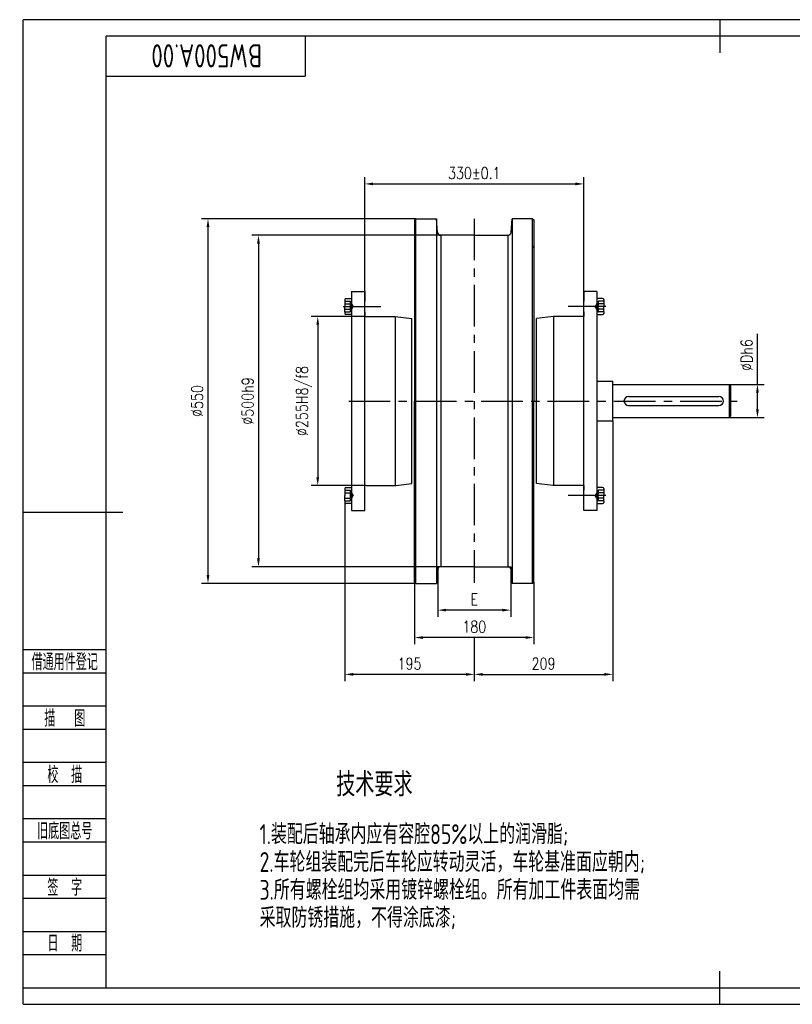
# Model space of a CAD drawing. Header units: millimetres. Extents: x -130 to 1975, y -25 to 1460.
# Tile 1 of 9: x -130 to 1034, y -25 to 1460. Entities that reach past the tile are written whole.
import ezdxf
from ezdxf.enums import TextEntityAlignment as Align

# ---------------------------------------------------------------- set-up
doc = ezdxf.new("R2010")
doc.units = ezdxf.units.MM
doc.header["$LTSCALE"] = 50
for name, pattern in [('CENTER', [2, 1.25, -0.25, 0.25, -0.25]), ('DASHED', [0.75, 0.5, -0.25]), ('PHANTOM', [2.5, 1.25, -0.25, 0.25, -0.25, 0.25, -0.25])]:
    doc.linetypes.add(name, pattern=pattern)
for name, color, linetype in [('1轮廓实线层', 7, 'Continuous'), ('2细线层', 4, 'Continuous'), ('3中心线层', 1, 'CENTER'), ('4虚线层', 6, 'DASHED'), ('6文字层', 3, 'Continuous'), ('7标注层', 4, 'Continuous'), ('9双点划线层', 6, 'PHANTOM'), ('图框层', 7, 'Continuous')]:
    doc.layers.add(name, color=color, linetype=linetype)
doc.styles.add('PC_TEXTSTYLE', font='isocp.shx', dxfattribs={"width": 0.8, "bigfont": 'hzfs.shx'})
doc.styles.add('TH_GBDIM', font='romans.shx', dxfattribs={"width": 0.8, "bigfont": 'gbcbig.shx'})
doc.dimstyles.new('TH_GBDIM', dxfattribs={"dimscale": 5, "dimtxt": 3.5, "dimasz": 2.5, "dimexe": 2, "dimexo": 0, "dimgap": 1.5, "dimtad": 1, "dimdec": 0, "dimzin": 12, "dimdsep": 46, "dimtxsty": 'TH_GBDIM', "dimcen": 2.5, "dimclrd": 130, "dimclre": 130, "dimclrt": 3, "dimadec": 0, "dimazin": 0, "dimtfac": 0.714286, "dimtdec": 0, "dimtmove": 0, "dimatfit": 3, "dimfxl": 1, "dimtzin": 0, "dimlwd": -1, "dimlwe": -1, "dimarcsym": 0})

# ---------------------------------------------------------------- blocks, each defined once
blk = doc.blocks.new('*D11')
at = {"layer": '1轮廓实线层', "color": 130}
for p, q in [((390, 1012.4), (309, 1012.4)), ((319, 999.9), (319, 769.9)), ((392, 757.4), (309, 757.4))]:
    blk.add_line(p, q, dxfattribs=at)
for points in [[(316.9, 999.9), (321.1, 999.9), (319, 1012.4)], [(316.9, 769.9), (321.1, 769.9), (319, 757.4)]]:
    blk.add_solid(points, dxfattribs=at)
at = {"layer": 'Defpoints', "color": 0}
for p in [(390, 1012.4), (319, 757.4), (392, 757.4)]:
    blk.add_point(p, dxfattribs=at)
at = {"layer": '1轮廓实线层', "color": 3, "insert": (298.2, 884.9), "char_height": 17.5, "attachment_point": 5, "rotation": 90, "style": 'TH_GBDIM'}
blk.add_mtext('{%%c255}{}{H8/f8}', dxfattribs=at)
blk = doc.blocks.new('*D12')
at = {"layer": '1轮廓实线层', "color": 130}
for p, q in [((504.5, 1134.9), (219.6, 1134.9)), ((229.6, 1122.4), (229.6, 647.4)), ((500, 634.9), (219.6, 634.9))]:
    blk.add_line(p, q, dxfattribs=at)
for points in [[(227.5, 1122.4), (231.7, 1122.4), (229.6, 1134.9)], [(227.5, 647.4), (231.7, 647.4), (229.6, 634.9)]]:
    blk.add_solid(points, dxfattribs=at)
at = {"layer": 'Defpoints', "color": 0}
for p in [(504.5, 1134.9), (229.6, 634.9), (500, 634.9)]:
    blk.add_point(p, dxfattribs=at)
at = {"layer": '1轮廓实线层', "color": 3, "insert": (213.3, 884.9), "char_height": 17.5, "attachment_point": 5, "rotation": 90, "style": 'TH_GBDIM'}
blk.add_mtext('{%%c500}{}{h9}', dxfattribs=at)
blk = doc.blocks.new('*D13')
at = {"layer": '1轮廓实线层', "color": 130}
for p, q in [((467, 1159.9), (143.5, 1159.9)), ((153.5, 1147.4), (153.5, 622.4)), ((467, 609.9), (143.5, 609.9))]:
    blk.add_line(p, q, dxfattribs=at)
for points in [[(151.4, 1147.4), (155.6, 1147.4), (153.5, 1159.9)], [(151.4, 622.4), (155.6, 622.4), (153.5, 609.9)]]:
    blk.add_solid(points, dxfattribs=at)
at = {"layer": 'Defpoints', "color": 0}
for p in [(467, 1159.9), (153.5, 609.9), (467, 609.9)]:
    blk.add_point(p, dxfattribs=at)
at = {"layer": '1轮廓实线层', "color": 3, "insert": (137.2, 884.9), "char_height": 17.5, "attachment_point": 5, "rotation": 90, "style": 'TH_GBDIM'}
blk.add_mtext('{%%c550}{}{}', dxfattribs=at)
blk = doc.blocks.new('*D14')
at = {"layer": '1轮廓实线层', "color": 130}
for p, q in [((500, 634.9), (500, 559.5)), ((610, 634.9), (610, 559.5)), ((597.5, 569.5), (512.5, 569.5))]:
    blk.add_line(p, q, dxfattribs=at)
for points in [[(512.5, 571.6), (512.5, 567.5), (500, 569.5)], [(597.5, 571.6), (597.5, 567.5), (610, 569.5)]]:
    blk.add_solid(points, dxfattribs=at)
at = {"layer": 'Defpoints', "color": 0}
for p in [(500, 634.9), (610, 634.9), (500, 569.5)]:
    blk.add_point(p, dxfattribs=at)
at = {"layer": '1轮廓实线层', "color": 3, "insert": (555, 585.8), "char_height": 17.5, "attachment_point": 5, "style": 'TH_GBDIM'}
blk.add_mtext('{E}{}{}', dxfattribs=at)
blk = doc.blocks.new('*D15')
at = {"layer": '1轮廓实线层', "color": 130}
for p, q in [((465, 611.9), (465, 518.2)), ((645, 611.9), (645, 518.2)), ((632.5, 528.2), (477.5, 528.2))]:
    blk.add_line(p, q, dxfattribs=at)
for points in [[(477.5, 530.2), (477.5, 526.1), (465, 528.2)], [(632.5, 530.2), (632.5, 526.1), (645, 528.2)]]:
    blk.add_solid(points, dxfattribs=at)
at = {"layer": 'Defpoints', "color": 0}
for p in [(465, 611.9), (645, 611.9), (465, 528.2)]:
    blk.add_point(p, dxfattribs=at)
at = {"layer": '1轮廓实线层', "color": 3, "insert": (555, 544.4), "char_height": 17.5, "attachment_point": 5, "style": 'TH_GBDIM'}
blk.add_mtext('180', dxfattribs=at)
blk = doc.blocks.new('*D16')
at = {"layer": '1轮廓实线层', "color": 130}
for p, q in [((763.8, 854.9), (763.8, 462.6)), ((555, 528.2), (555, 462.6)), ((567.5, 472.6), (751.3, 472.6))]:
    blk.add_line(p, q, dxfattribs=at)
for points in [[(567.5, 474.7), (567.5, 470.5), (555, 472.6)], [(751.3, 474.7), (751.3, 470.5), (763.8, 472.6)]]:
    blk.add_solid(points, dxfattribs=at)
at = {"layer": 'Defpoints', "color": 0}
for p in [(763.8, 854.9), (555, 528.2), (763.8, 472.6)]:
    blk.add_point(p, dxfattribs=at)
at = {"layer": '1轮廓实线层', "color": 3, "insert": (659.4, 488.8), "char_height": 17.5, "attachment_point": 5, "style": 'TH_GBDIM'}
blk.add_mtext('209', dxfattribs=at)
blk = doc.blocks.new('*D17')
at = {"layer": '1轮廓实线层', "color": 130}
for p, q in [((359.9, 732), (359.9, 462.6)), ((555, 528.2), (555, 462.6)), ((542.5, 472.6), (372.4, 472.6))]:
    blk.add_line(p, q, dxfattribs=at)
for points in [[(372.4, 474.7), (372.4, 470.5), (359.9, 472.6)], [(542.5, 474.7), (542.5, 470.5), (555, 472.6)]]:
    blk.add_solid(points, dxfattribs=at)
at = {"layer": 'Defpoints', "color": 0}
for p in [(359.9, 732), (555, 528.2), (359.9, 472.6)]:
    blk.add_point(p, dxfattribs=at)
at = {"layer": '1轮廓实线层', "color": 3, "insert": (457.4, 488.8), "char_height": 17.5, "attachment_point": 5, "style": 'TH_GBDIM'}
blk.add_mtext('195', dxfattribs=at)
blk = doc.blocks.new('*D19')
at = {"layer": '1轮廓实线层', "color": 130}
for p, q in [((981.9, 909.9), (981.9, 986)), ((939.3, 909.9), (991.9, 909.9)), ((981.9, 872.4), (981.9, 897.4)), ((939.3, 859.9), (991.9, 859.9))]:
    blk.add_line(p, q, dxfattribs=at)
for points in [[(979.8, 897.4), (984, 897.4), (981.9, 909.9)], [(979.8, 872.4), (984, 872.4), (981.9, 859.9)]]:
    blk.add_solid(points, dxfattribs=at)
at = {"layer": 'Defpoints', "color": 0}
for p in [(939.3, 909.9), (981.9, 909.9), (939.3, 859.9)]:
    blk.add_point(p, dxfattribs=at)
at = {"layer": '1轮廓实线层', "color": 3, "insert": (965.6, 954.2), "char_height": 17.5, "attachment_point": 5, "rotation": 90, "style": 'TH_GBDIM'}
blk.add_mtext('{%%cD}{}{h6}', dxfattribs=at)
blk = doc.blocks.new('*D20')
at = {"layer": '1轮廓实线层', "color": 130}
for p, q in [((390, 1049.9), (390, 1222.3)), ((720, 1049.9), (720, 1222.3)), ((402.5, 1212.3), (707.5, 1212.3))]:
    blk.add_line(p, q, dxfattribs=at)
for points in [[(402.5, 1214.4), (402.5, 1210.2), (390, 1212.3)], [(707.5, 1214.4), (707.5, 1210.2), (720, 1212.3)]]:
    blk.add_solid(points, dxfattribs=at)
at = {"layer": 'Defpoints', "color": 0}
for p in [(720, 1212.3), (390, 1049.9), (720, 1049.9)]:
    blk.add_point(p, dxfattribs=at)
at = {"layer": '1轮廓实线层', "color": 3, "insert": (555, 1228.6), "char_height": 17.5, "attachment_point": 5, "style": 'TH_GBDIM'}
blk.add_mtext('{330}{}{%%p0.1}', dxfattribs=at)
blk = doc.blocks.new('PC_FJL_BLOCK')
at = {"layer": '2细线层'}
for p, q in [((-25, 102), (0, 102)), ((-25, 95), (0, 95)), ((-25, 85), (0, 85)), ((-25, 78), (0, 78)), ((-25, 68), (0, 68)), ((-25, 61), (0, 61)), ((-25, 51), (0, 51)), ((-25, 44), (0, 44)), ((-25, 34), (0, 34)), ((-25, 27), (0, 27)), ((-25, 17), (0, 17)), ((-25, 10), (0, 10)), ((-25, 0), (0, 0))]:
    blk.add_line(p, q, dxfattribs=at)
at = {"layer": '6文字层', "color": 3, "style": 'PC_TEXTSTYLE'}
for s, width, p in [('借通用件登记', 0.667, (-12.5, 98.5)), ('描   图', 0.6667, (-12.5, 81.5)), ('校  描', 0.667, (-12.5, 64.5)), ('旧底图总号', 0.667, (-12.5, 47.5)), ('签  字', 0.667, (-12.5, 30.5)), ('日  期', 0.667, (-12.49, 13.6))]:
    blk.add_text(s, height=5, dxfattribs=dict(at, width=width)).set_placement(p, align=Align.MIDDLE)
at = {"layer": '6文字层', "style": 'PC_TEXTSTYLE'}
for tag, width, p, p2 in [('借通用件登记', 0.671328, (-23.44, 86.36), (-1.25, 86.36)), ('描图', 2.120922, (-23.44, 69.36), (-1.25, 69.36)), ('校图', 2.149976, (-23.75, 52.06), (-1.25, 52.06)), ('旧底图总号', 0.761452, (-22.84, 35.67), (-1.86, 35.67)), ('签字', 2.026939, (-23.14, 18.37), (-1.56, 18.37)), ('日期', 1.89999, (-22.84, 1.37), (-2.17, 1.37))]:
    blk.add_attdef(tag, text='', height=5, dxfattribs=dict(at, width=width)).set_placement(p, p2, align=Align.FIT)
blk = doc.blocks.new('PC_TYDH_BLOCK')
at = {"layer": '2细线层', "linetype": 'Continuous'}
for p in [(60, 0), (0, -12)]:
    blk.add_line(p, (60, -12), dxfattribs=at)
at = {"layer": '6文字层', "style": 'PC_TEXTSTYLE', "width": 1.815486}
blk.add_attdef('图样代号', text='', height=7, rotation=180, dxfattribs=at).set_placement((58.24, -2.4), (2.35, -2.4), align=Align.FIT)

msp = doc.modelspace()

# ---------------------------------------------------------------- linework, layer by layer
for p, q in [((467, 1159.9), (465, 1157.9)), ((467, 1159.9), (497.8, 1159.9)), ((499.6, 1139.4), (497.8, 1159.9)), ((610.4, 1139.4), (612.2, 1159.9)), ((643, 1159.9), (612.2, 1159.9)), ((643, 1159.9), (645, 1157.9)), ((465, 1157.9), (465, 1101.9)), ((645, 1157.9), (645, 1101.9)), ((555, 1134.9), (504.5, 1134.9)), ((555, 1134.9), (605.4, 1134.9)), ((643.5, 1117.4), (645, 1118.7)), ((643.5, 1117.4), (645, 1116)), ((465, 1101.9), (465, 884.9)), ((645, 1101.9), (645, 884.9)), ((370, 1049.9), (390, 1049.9)), ((390, 719.9), (390, 1050)), ((390, 1049.9), (390, 1035.4)), ((740, 1049.9), (720, 1049.9)), ((720, 1049.9), (720, 1035.4)), ((390, 1019.4), (390, 1012.4)), ((435.7, 1012.4), (461, 1009.1)), ((674.2, 1012.4), (649, 1009.1)), ((720, 1019.4), (720, 1012.4)), ((461, 884.9), (461, 1009.1)), ((649, 884.9), (649, 1009.1)), ((740, 914.9), (763.8, 914.9)), ((763.8, 909.9), (939.3, 909.9)), ((939.3, 909.9), (941.3, 907.9)), ((939.3, 909.9), (939.3, 859.9)), ((941.3, 907.9), (941.3, 862)), ((787.7, 891.9), (923.7, 891.9)), ((461, 760.5), (461, 884.9)), ((465, 667.9), (465, 884.9)), ((645, 667.9), (645, 884.9)), ((649, 760.5), (649, 884.9)), ((787.7, 877.9), (923.7, 877.9)), ((941.3, 862), (939.3, 859.9)), ((740, 854.9), (763.8, 854.9)), ((763.8, 859.9), (939.3, 859.9)), ((436.7, 757.4), (461, 760.5)), ((673.2, 757.4), (649, 760.5)), ((720, 750.4), (720, 757.4)), ((720, 719.9), (720, 734.4)), ((370, 719.9), (390, 719.9)), ((740, 719.9), (720, 719.9)), ((465, 611.9), (465, 667.9)), ((643.5, 652.4), (645, 653.7)), ((645, 611.9), (645, 667.9)), ((643.5, 652.4), (645, 651)), ((500, 634.9), (497.8, 609.9)), ((555, 634.9), (500, 634.9)), ((555, 634.9), (610, 634.9)), ((610, 634.9), (612.2, 609.9)), ((467, 609.9), (465, 611.9)), ((467, 609.9), (497.8, 609.9)), ((643, 609.9), (612.2, 609.9)), ((643, 609.9), (645, 611.9))]:
    msp.add_line(p, q)
for centre, radius, start, end in [((504.5, 1139.9), 5, 185, 270), ((605.4, 1139.9), 5, 270, 355), ((787.7, 884.9), 7, 90, 270), ((923.7, 884.9), 7, 270, 90), ((504.5, 629.9), 5, 90, 174), ((605.5, 629.9), 5, 6, 90)]:
    msp.add_arc(centre, radius, start, end)
at = {"layer": '1轮廓实线层'}
for p, q in [((925, 1460), (925, 1410)), ((467, 609.9), (467, 1159.9)), ((497.8, 1159.9), (497.8, 609.9)), ((612.2, 1159.9), (612.2, 609.9)), ((643, 609.9), (643, 1159.9)), ((643, 609.9), (643, 1159.9)), ((504.5, 1134.9), (504.5, 634.9)), ((605.4, 1134.9), (605.4, 634.9)), ((370, 1049.9), (370, 884.9)), ((720, 719.9), (720, 1049.9)), ((740, 1049.9), (740, 884.9)), ((359.9, 1037.8), (359.9, 1027.4)), ((359.9, 1019.4), (359.9, 1027.4)), ((361.5, 1039.4), (370, 1039.4)), ((748.5, 1039.4), (740, 1039.4)), ((750.1, 1037.8), (750.1, 1027.4)), ((750.1, 1019.4), (750.1, 1027.4)), ((359.9, 1019.4), (359.9, 1017)), ((370, 1015.4), (361.5, 1015.4)), ((390, 1012.4), (435.7, 1012.4)), ((435.7, 1012.4), (435.7, 757.4)), ((720, 1012.4), (674.2, 1012.4)), ((674.2, 1012.4), (674.2, 757.4)), ((740, 1015.4), (748.5, 1015.4)), ((750.1, 1019.4), (750.1, 1017)), ((763.8, 854.9), (763.8, 914.9)), ((370, 884.9), (370, 719.9)), ((740, 884.9), (740, 719.9)), ((392, 757.4), (436.7, 757.4)), ((720, 757.4), (673.2, 757.4)), ((359.9, 752.8), (359.9, 742.4)), ((361.5, 754.4), (370, 754.4)), ((748.5, 754.4), (740, 754.4)), ((750.1, 752.8), (750.1, 742.4)), ((359.9, 734.4), (359.9, 742.4)), ((359.9, 734.4), (359.9, 732)), ((370, 730.4), (361.5, 730.4)), ((740, 730.4), (748.5, 730.4)), ((750.1, 734.4), (750.1, 742.4)), ((750.1, 734.4), (750.1, 732)), ((-125, 717.5), (25, 717.5)), ((925, -25), (925, 25))]:
    msp.add_line(p, q, dxfattribs=at)
for centre, start, end in [((361.5, 1037.8), 90, 180), ((748.5, 1037.8), 360, 90), ((361.5, 1017), 180, 270), ((748.5, 1017), 270, 360), ((361.5, 752.8), 90, 180), ((748.5, 752.8), 360, 90), ((361.5, 732), 180, 270), ((748.5, 732), 270, 360)]:
    msp.add_arc(centre, 1.6, start, end, dxfattribs=at)
at = {"layer": '2细线层'}
for p, q in [((-125, -25), (-125, 1460)), ((1975, 1460), (-125, 1460)), ((-125, -25), (1975, -25))]:
    msp.add_line(p, q, dxfattribs=at)
at = {"layer": '3中心线层'}
for p, q in [((555, 1159.9), (555, 610.6)), ((357.5, 1027.4), (414.1, 1027.4)), ((753.3, 1027.4), (696.6, 1027.4)), ((365.6, 884.9), (951.5, 884.9)), ((753.3, 742.4), (696.6, 742.4))]:
    msp.add_line(p, q, dxfattribs=at)
at = {"layer": '4虚线层'}
for p, q in [((359.9, 1035.4), (367.9, 1035.4)), ((359.9, 1031.4), (367.9, 1031.4)), ((367.9, 1035.4), (372.5, 1027.4)), ((367.9, 1019.4), (372.5, 1027.4)), ((742.1, 1035.4), (737.4, 1027.4)), ((742.1, 1019.4), (737.4, 1027.4)), ((750.1, 1035.4), (742.1, 1035.4)), ((750.1, 1031.4), (742.1, 1031.4)), ((359.9, 1023.4), (367.9, 1023.4)), ((359.9, 1019.4), (367.9, 1019.4)), ((750.1, 1023.4), (742.1, 1023.4)), ((750.1, 1019.4), (742.1, 1019.4)), ((359.9, 750.4), (367.9, 750.4)), ((359.9, 746.4), (367.9, 746.4)), ((367.9, 750.4), (372.5, 742.4)), ((742.1, 750.4), (737.4, 742.4)), ((750.1, 750.4), (742.1, 750.4)), ((750.1, 746.4), (742.1, 746.4)), ((359.9, 738.4), (367.9, 738.4)), ((359.9, 734.4), (367.9, 734.4)), ((367.9, 734.4), (372.5, 742.4)), ((742.1, 734.4), (737.4, 742.4)), ((750.1, 738.4), (742.1, 738.4)), ((750.1, 734.4), (742.1, 734.4))]:
    msp.add_line(p, q, dxfattribs=at)
for centre, radius, start, end in [((364.4, 1033.4), 4, 330, 30), ((355.3, 1027.4), 13.2, 342.3603, 17.6397), ((754.6, 1027.4), 13.2, 162.3603, 197.6397), ((745.5, 1033.4), 4, 150, 210), ((364.4, 1021.4), 4, 330, 30), ((745.5, 1021.4), 4, 150, 210), ((364.4, 748.4), 4, 330, 30), ((355.3, 742.4), 13.2, 342.3603, 17.6397), ((754.6, 742.4), 13.2, 162.3603, 197.6397), ((745.5, 748.4), 4, 150, 210), ((364.4, 736.4), 4, 330, 30), ((745.5, 736.4), 4, 150, 210)]:
    msp.add_arc(centre, radius, start, end, dxfattribs=at)
at = {"layer": '7标注层'}
msp.add_point((0, 0), dxfattribs=at)
at = {"layer": '9双点划线层'}
for p, q in [((390, 1012.4), (390, 1049.9)), ((720, 1012.4), (720, 1049.9)), ((390, 1019.4), (390, 1012.4)), ((720, 1019.4), (720, 1012.4)), ((720, 757.4), (720, 750.4)), ((720, 719.9), (720, 757.4))]:
    msp.add_line(p, q, dxfattribs=at)
at = {"layer": '图框层'}
for p, q in [((0, 0), (0, 1435)), ((1950, 1435), (0, 1435)), ((0, 0), (1950, 0))]:
    msp.add_line(p, q, dxfattribs=at)

# ---------------------------------------------------------------- block references
ref = msp.add_blockref('PC_TYDH_BLOCK', (0, 1435), dxfattribs=dict(at, xscale=5, yscale=5, zscale=5))
ref.add_attrib('图样代号', 'BW500A.00', dxfattribs={"layer": '6文字层', "height": 35, "rotation": 180, "style": 'PC_TEXTSTYLE', "width": 0.8}).set_placement((151.5, 1423), align=Align.CENTER)
at = {"layer": '图框层', "xscale": 5, "yscale": 5, "zscale": 5}
msp.add_blockref('PC_FJL_BLOCK', (0, 0), dxfattribs=at)

# ---------------------------------------------------------------- texts
at = {"layer": '6文字层', "style": 'PC_TEXTSTYLE', "width": 0.8}
msp.add_text('技术要求', height=36, dxfattribs=at).set_placement((404.4, 324.6), align=Align.TOP_CENTER)
for s, p in [('1.装配后轴承内应有容腔85%以上的润滑脂;', (231.3, 246.6)), ('2.车轮组装配完后车轮应转动灵活，车轮基准面应朝内;', (231.3, 204.6)), ('3.所有螺栓组均采用镀锌螺栓组。所有加工件表面均需', (231.3, 162.6)), ('采取防锈措施，不得涂底漆;', (231.3, 120.6))]:
    msp.add_text(s, height=30, dxfattribs=at).set_placement(p, align=Align.TOP_LEFT)

# ---------------------------------------------------------------- dimensions: what is measured, and where the dimension line sits
at = {"layer": '1轮廓实线层'}
for base, p1, p2, text, picture, middle in [((720, 1212.3), (390, 1049.9), (720, 1049.9), '{<>}{}{%%p0.1}', '*D20', (555, 1228.6)), ((500, 569.5), (610, 634.9), (500, 634.9), '{E}{}{}', '*D14', (555, 585.8))]:
    dim = msp.add_linear_dim(base=base, p1=p1, p2=p2, text=text, dimstyle='TH_GBDIM', override={"dimgap": 1.5, "dimtad": 1, "dimjust": 0, "dimdec": 0, "dimlfac": 1, "dimse1": 0, "dimse2": 0, "dimsd1": 0, "dimsd2": 0}, dxfattribs=at)
    dim.commit()
    dim.dimension.update_dxf_attribs({"geometry": picture, "text_midpoint": middle})
for base, p1, p2, text, picture, middle in [((153.5, 609.9), (467, 1159.9), (467, 609.9), '{%%c<>}{}{}', '*D13', (137.2, 884.9)), ((229.6, 634.9), (504.5, 1134.9), (500, 634.9), '{%%c<>}{}{h9}', '*D12', (213.3, 884.9)), ((319, 757.4), (390, 1012.4), (392, 757.4), '{%%c<>}{}{H8/f8}', '*D11', (298.2, 884.9)), ((981.9, 909.9), (939.3, 859.9), (939.3, 909.9), '{%%cD}{}{h6}', '*D19', (965.6, 954.2))]:
    dim = msp.add_linear_dim(base=base, p1=p1, p2=p2, angle=90, text=text, dimstyle='TH_GBDIM', override={"dimgap": 1.5, "dimtad": 1, "dimjust": 0, "dimdec": 0, "dimlfac": 1, "dimse1": 0, "dimse2": 0, "dimsd1": 0, "dimsd2": 0}, dxfattribs=at)
    dim.commit()
    dim.dimension.update_dxf_attribs({"geometry": picture, "text_midpoint": middle})
for base, p1, p2, picture, middle in [((763.8, 472.6), (555, 528.2), (763.8, 854.9), '*D16', (659.4, 488.8)), ((359.9, 472.6), (555, 528.2), (359.9, 732), '*D17', (457.4, 488.8)), ((465, 528.2), (645, 611.9), (465, 611.9), '*D15', (555, 544.4))]:
    dim = msp.add_linear_dim(base=base, p1=p1, p2=p2, dimstyle='TH_GBDIM', dxfattribs=at)
    dim.commit()
    dim.dimension.update_dxf_attribs({"geometry": picture, "text_midpoint": middle})

doc.saveas('drawing.dxf')
